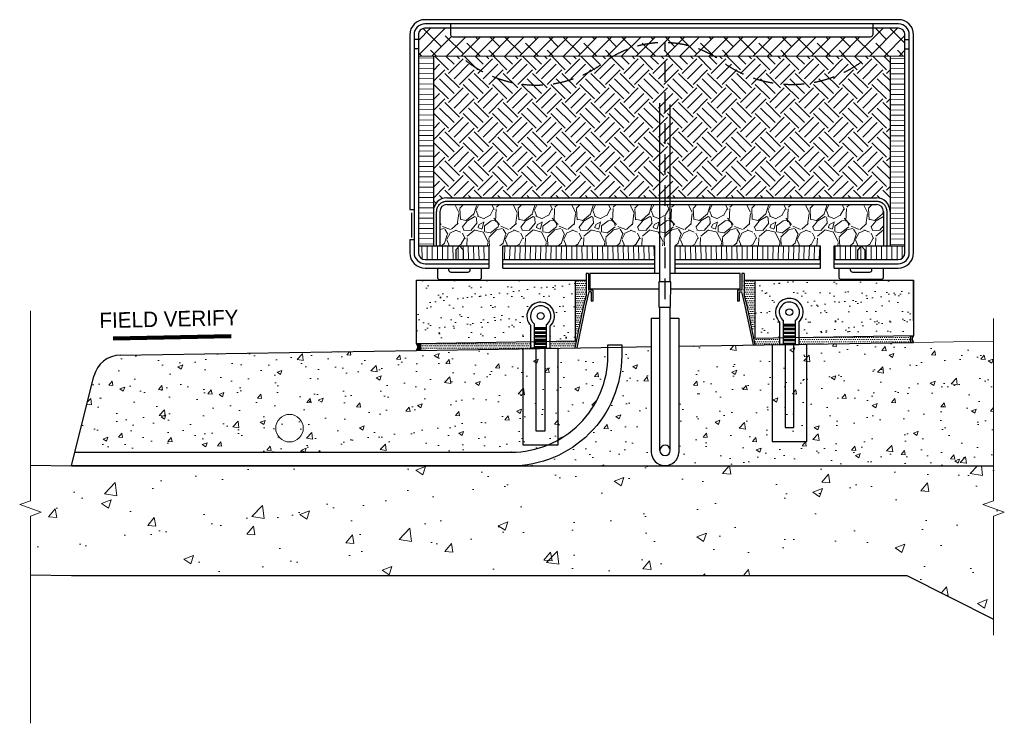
# Model space of a CAD drawing. Extents: x 13 to 236, y 5 to 145.
# Tile 7 of 7: x 164 to 236, y 5 to 56. Entities that reach past the tile are written whole.
import ezdxf

# ---------------------------------------------------------------- set-up
doc = ezdxf.new("R2010")
doc.units = 0
doc.header["$MEASUREMENT"] = 0
doc.linetypes.add('bhiddenpr', pattern=[2.25, 1.5, -0.75])
doc.linetypes.add('DGN Style 3', pattern=[7.995629, 5.711164, -2.284466])
doc.layers.get('0').update_dxf_attribs({"lineweight": 9})
doc.layers.add('BR_P_Gen_Utilities', color=7, linetype='Continuous', lineweight=13, true_color=0xa854e0)
for name, color, linetype, lineweight in [('BR_P_Slab_Object', 3, 'Continuous', 30), ('SC_Scratch1', 190, 'Continuous', 25), ('SC_Scratch6', 3, 'Continuous', 35), ('VG_P_Cells', 2, 'Continuous', 25)]:
    doc.layers.add(name, color=color, linetype=linetype, lineweight=lineweight)
doc.layers.add('SC_Scratch7', color=252, linetype='Continuous', lineweight=13, transparency=0.5)
doc.styles.add('Slanted-Normal LS 0.501', font='font30.shx', dxfattribs={"height": 1.68})
doc.styles.add('Styledgn031', font='font30.shx')
doc.dimstyles.new('Fract Slant', dxfattribs={"dimscale": 0.666667, "dimtxt": 1.68, "dimasz": 2.016, "dimexe": 0.84, "dimexo": 0.84, "dimgap": 0.84, "dimtad": 1, "dimjust": 1, "dimdec": 4, "dimzin": 3, "dimdsep": 46, "dimlunit": 5, "dimtxsty": 'Styledgn031', "dimblk": 'NONE', "dimcen": 0.09, "dimse1": 1, "dimse2": 1, "dimclrd": 256, "dimclre": 256, "dimaunit": 1, "dimadec": 4, "dimazin": 3, "dimtfac": 1, "dimtdec": 4, "dimtofl": 0, "dimtmove": 1, "dimatfit": 3, "dimldrblk": 'NONE', "dimfxl": 1, "dimtzin": 3, "dimlwd": 0, "dimlwe": 0, "dimarcsym": 0})
pattern_1 = [(0, (277.26555, 312.16198), (0.078125, 0.15625), [0, -0.15625])]
pattern_2 = [(0, (277.265555, 312.161976), (0.015625, 0.03125), [0, -0.03125])]
pattern_3 = [(37.5, (277.2656, 312.162), (-0.047245, 1.445118), [0, -1.14, 0, -1.275, 0, -1.21875]), (7.5, (277.2656, 312.162), (1.327333, 2.11661), [0, -0.615, 0, -1.0275, 0, -0.39375]), (327.5, (276.343, 312.162), (2.3356064, 0.0042443), [0, -0.375, 0, -1.35, 0, -1.7625]), (317.5, (276.343, 312.162), (2.254595, 0.658257), [0, -0.1875, 0, -0.885, 0, -1.0125])]
pattern_4 = [(179.336446, (-23066166.79724, -5448858.17185), (-0.0043290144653, -0.373779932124), [])]

# ---------------------------------------------------------------- blocks, each defined once
blk = doc.blocks.new('_None')

msp = doc.modelspace()

# ---------------------------------------------------------------- hatches: boundary and pattern name
at = {"layer": 'SC_Scratch6'}
h = msp.add_hatch(dxfattribs=at)
h.set_pattern_fill('AR-SAND', color=256, style=0)
h.paths.add_polyline_path([(219.295, 32.111), (219.295, 32.116), (219.295, 32.611), (217.384, 32.58), (217.487, 32.081)])
at = {"layer": 'SC_Scratch7', "ltscale": 0.083333}
h = msp.add_hatch(dxfattribs=at)
h.set_pattern_fill('ANSI38', color=256, style=0, pattern_type=2)
h.set_pattern_definition([(45, (2385.46044, 1360.48435), (-0.5286394, 0.5286394), []), (135, (2385.46044, 1360.48435), (-1.58591818, 0.5286394), [1.869023, -1.121414])])
h.paths.add_polyline_path([(228.357, 53.034), (228.357, 54.52, 0.431234), (227.889, 55.017), (226.026, 55.017), (226.026, 54.557, -0.414214), (225.87, 54.401), (195.599, 54.401), (195.443, 54.557), (195.443, 55.017), (193.581, 55.017, 0.414214), (193.112, 54.549), (193.112, 52.997)])
at = {"layer": 'SC_Scratch7', "ltscale": 25.400051}
h = msp.add_hatch(dxfattribs=at)
h.set_pattern_fill('ANSI31', color=256, pattern_type=2)
h.set_pattern_definition(pattern_4)
h.paths.add_polyline_path([(193.114, 39.263), (194.195, 39.263), (194.195, 39.263), (194.195, 52.999), (193.112, 53.017)])
at = {"layer": 'SC_Scratch7', "ltscale": 0.083333}
h = msp.add_hatch(dxfattribs=at)
h.set_pattern_fill('EARTH', color=256, style=0, pattern_type=2)
h.set_pattern_definition([(45, (2395.227, 1353.5251), (0, 2.1145576), [1.495218, -1.495218]), (45, (2394.8306, 1353.9216), (0, 2.1145576), [1.495218, -1.495218]), (45, (2394.4341, 1354.318), (0, 2.1145576), [1.495218, -1.495218]), (135, (2394.4341, 1354.5824), (-2.1145576, 0), [1.495218, -1.495218]), (135, (2394.8306, 1354.9789), (-2.1145576, 0), [1.495218, -1.495218]), (135, (2395.227, 1355.3753), (-2.1145576, 0), [1.495218, -1.495218])])
h.paths.add_polyline_path([(227.275, 41.755), (227.275, 52.999), (194.195, 52.999), (194.195, 41.755, -0.414214), (195.174, 42.734), (226.296, 42.734, -0.412461)])
at = {"layer": 'SC_Scratch7', "ltscale": 25.400051}
h = msp.add_hatch(dxfattribs=at)
h.set_pattern_fill('ANSI31', color=256, pattern_type=2)
h.set_pattern_definition(pattern_4)
h.paths.add_polyline_path([(228.356, 39.263), (227.275, 39.263), (227.275, 39.263), (227.275, 52.999), (228.358, 53.017)])
at = {"layer": 'SC_Scratch7', "ltscale": 0.083333}
h = msp.add_hatch(dxfattribs=at)
h.set_pattern_fill('GRAVEL', color=256, style=0, pattern_type=2)
h.set_pattern_definition([(273.012788, (2407.01122, 1350.1881), (2.114558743, -35.947482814), [0.402321, -39.829889]), (229.969741, (2407.03236, 1349.78634), (23.2601363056, 27.4892525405), [0.690396, -68.349192]), (177.510447, (2406.5883, 1349.2577), (44.405712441, -2.114557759), [0.486807, -48.193972]), (312.273689, (2406.29227, 1347.90439), (-40.176602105, 44.405718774), [0.628709, -62.241632]), (337.833654, (2406.71518, 1347.43918), (-35.947481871, 14.8019050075), [0.616496, -61.032933]), (42.273689, (2407.28611, 1347.20658), (-44.405718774, -40.176602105), [0.628709, -62.241632]), (82.69424, (2407.75131, 1347.6295), (-6.343674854, -48.6348338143), [0.831425, -82.311313]), (117.255328, (2407.85704, 1348.45417), (-31.71836857, 61.322179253), [0.784954, -77.710443]), (166.429566, (2407.49756, 1349.15198), (-44.4057184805, 10.572790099), [0.630839, -62.452494]), (220.236358, (2406.88434, 1349.3), (25.374694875, 21.145577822), [0.720193, -35.289437]), (267.397438, (2406.33455, 1348.83479), (-2.1145576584, -48.634831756), [0.931366, -92.205257]), (183.814075, (2408.40683, 1349.97665), (-27.48925309, -2.114557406), [0.317883, -31.470888]), (216.469234, (2408.08964, 1349.95551), (31.7183667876, 23.260134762), [0.604774, -59.873063]), (270, (2407.6033, 1349.596), (2.114562, -2.114562), [0.422908, -3.806204]), (248.198591, (2407.20153, 1349.70176), (6.343673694, 14.80190712), [0.227752, -22.546744]), (336.80141, (2407.11695, 1349.4903), (-8.45822989, 4.22911504), [0.322082, -15.78191]), (75.963757, (2407.413, 1349.36343), (2.11455986, 10.57279513), [0.523111, -16.913981]), (206.56505, (2407.5399, 1349.8709), (6.3436788, 2.11456047), [0.378266, -9.078332]), (61.38954, (2405.8905, 1348.26386), (14.80190356, 27.489248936), [0.529905, -52.460763]), (115.346176, (2406.14425, 1348.72907), (14.801908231, -31.718373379), [0.444558, -44.011476]), (338.198591, (2407.11695, 1350.29384), (-14.80190712, 6.343673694), [0.455491, -22.319004]), (28.61046, (2407.53985, 1350.12467), (-27.489248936, -14.80190356), [0.529905, -52.460763]), (24.443955, (2407.20153, 1346.95284), (-14.801904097, -6.343673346), [0.511006, -25.039297]), (339.775141, (2407.66673, 1347.1643), (-33.832927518, 12.687348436), [0.428171, -42.388375]), (111.801409, (2409.25265, 1348.20042), (-6.343673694, 14.80190712), [0.455491, -22.319004]), (62.354025, (2409.08348, 1348.62334), (-19.031021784, -35.947487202), [0.501293, -49.627564]), (114.443955, (2408.2165, 1347.1643), (6.343673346, -14.801904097), [0.255503, -25.2948]), (146.309932, (2409.1258, 1348.07356), (-10.57279259, 6.3436769), [0.152488, -15.095808]), (210.963757, (2408.9989, 1348.15814), (8.45823404, 4.2291178), [0.616496, -11.713397]), (231.009006, (2408.47027, 1347.84095), (19.031023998, 23.260139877), [0.571317, -56.560891]), (348.690068, (2407.6033, 1349.1731), (-6.34367196, 2.11455765), [0.431281, -10.350882]), (38.157227, (2408.02621, 1349.08854), (40.1766008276, 31.718369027), [0.75298, -74.5443]), (105.945396, (2408.61828, 1349.55374), (6.34367434, -23.260135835), [0.307883, -30.480552]), (135, (2408.5337, 1349.8498), (-4.2291166, 4e-16), [0.179426, -2.81101]), (165.256437, (2408.36453, 1347.8621), (23.260137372, -6.343673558), [0.415443, -41.12903]), (93.012788, (2407.96277, 1347.96783), (-2.114558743, 35.947482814), [0.804643, -39.427567]), (45, (2407.9205, 1348.7714), (4e-16, 4.2291166), [0.777514, -2.212923]), (10.304846, (2408.47027, 1349.32114), (35.947487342, 6.343673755), [0.472836, -46.81013]), (299.054604, (2408.93546, 1349.40573), (6.3436726, -10.57278764), [0.43542, -21.335294]), (252.645975, (2409.14693, 1349.0251), (-19.0310214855, -61.322179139), [0.708925, -70.18398]), (220.426079, (2408.93547, 1348.34844), (-29.603812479, -25.374695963), [0.750002, -74.249766])])
h.paths.add_polyline_path([(194.674, 41.755), (194.674, 39.263), (226.796, 39.263), (226.796, 41.755, 0.414214), (226.296, 42.255), (195.174, 42.255, 0.414214)])
h = msp.add_hatch(dxfattribs=at)
h.set_pattern_fill('ANSI31', color=256, pattern_type=2)
h.set_pattern_definition([(90, (-19658947.59128, -13238563.1204), (-0.373805, 5e-23), [])])
h.paths.add_polyline_path([(198.235, 38.267), (198.235, 39.263), (193.112, 39.263), (193.112, 38.767, 0.414214), (193.612, 38.267)])
h.paths.add_polyline_path([(223.235, 39.263), (223.235, 38.267), (227.857, 38.267, 0.414214), (228.357, 38.767), (228.357, 39.263)], flags=16)
h.paths.add_polyline_path([(210.226, 38.267), (210.226, 39.263), (199.235, 39.263), (199.235, 38.267)], flags=16)
h.paths.add_polyline_path([(211.721, 39.263), (211.721, 38.267), (212.649, 38.267), (222.235, 38.267), (222.235, 39.263)], flags=16)
at = {"layer": 'SC_Scratch7'}
h = msp.add_hatch(dxfattribs=at)
h.set_pattern_fill('AR-SAND', color=256, style=0, pattern_type=2)
h.set_pattern_definition(pattern_3)
h.paths.add_polyline_path([(201.258, 33.478, -2.447279), (202.657, 33.452), (202.657, 32.34), (204.472, 32.37), (204.472, 36.768), (202.981, 36.768), (199.981, 36.768), (192.981, 36.768), (192.981, 32.183), (201.258, 32.318)])
at = {"layer": 'SC_Scratch7', "ltscale": 304.80061}
h = msp.add_hatch(dxfattribs=at)
h.set_pattern_fill('DOTS', color=256, style=0, pattern_type=2)
h.set_pattern_definition(pattern_1)
h.paths.add_polyline_path([(204.665, 32.935), (205.081, 34.941), (205.26, 35.657), (205.26, 36.768), (204.472, 36.768), (204.472, 32.931)])
h = msp.add_hatch(dxfattribs=at)
h.set_pattern_fill('DOTS', color=256, style=0, pattern_type=2)
h.set_pattern_definition(pattern_1)
h.paths.add_polyline_path([(217.49, 33.143), (217.49, 36.768), (216.714, 36.768), (216.714, 35.657), (216.893, 34.941), (217.268, 33.14)])
at = {"layer": 'SC_Scratch7'}
h = msp.add_hatch(dxfattribs=at)
h.set_pattern_fill('AR-SAND', color=256, style=0, pattern_type=2)
h.set_pattern_definition(pattern_3)
h.paths.add_polyline_path([(219.295, 33.728, -2.447279), (220.694, 33.754), (220.694, 32.634), (228.981, 32.769), (228.981, 36.768), (221.981, 36.768), (218.981, 36.768), (217.49, 36.768), (217.49, 32.582), (219.295, 32.611)])
h = msp.add_hatch(dxfattribs=at)
h.set_pattern_fill('AR-CONC', color=256, style=0, pattern_type=2)
h.set_pattern_definition([(50, (277.2656, 312.162), (3.5863, -0.31376), [0.375, -4.125]), (355, (277.2656, 312.162), (-0.693757, 3.76096), [0.3, -3.3]), (100.4514, (277.5644, 312.136), (2.892545, 3.4472), [0.3187, -3.50571]), (46.1842, (277.2656, 313.162), (5.336207, -0.827596), [0.5625, -6.1875]), (96.6356, (277.71, 313.093), (4.67331, 4.87059), [0.47805, -5.25857]), (351.1842, (277.2656, 313.162), (4.67331, 4.87059), [0.45, -4.95]), (21, (277.7656, 312.912), (2.984535, -2.013094), [0.375, -4.125]), (326, (277.7656, 312.912), (1.216577, 3.62575), [0.3, -3.3]), (71.4514, (278.0143, 312.7442), (4.201112, 1.612656), [0.3187, -3.50571]), (37.5, (277.2656, 312.162), (0.0607993, 1.6644693), [0, -3.26, 0, -3.35, 0, -3.3125]), (7.5, (277.2656, 312.162), (1.315348, 1.972059), [0, -1.91, 0, -3.185, 0, -1.2625]), (327.5, (276.1506, 312.162), (2.669112, -0.1127744), [0, -1.25, 0, -3.9, 0, -5.175]), (317.5, (275.6506, 312.162), (2.91593, 0.500525), [0, -1.625, 0, -2.59, 0, -3.675])])
h.paths.add_polyline_path([(206.837, 31.314), (206.84, 31.909), (171.521, 31.343, 0.339685), (169.608, 29.825), (168.231, 24.314), (199.844, 24.314, 0.413866)])
h.paths.add_polyline_path([(207.836, 31.925), (207.836, 31.314, -0.413889), (199.845, 23.314), (234.778, 23.314), (234.778, 32.361), (228.981, 32.268), (220.694, 32.133), (220.694, 32.116), (220.428, 32.116), (219.643, 32.116), (219.562, 32.115), (211.984, 31.992), (211.983, 31.992), (211.982, 24.286, -0.969919), (209.982, 24.345), (209.982, 31.959)], flags=16)
h = msp.add_hatch(dxfattribs=at)
h.set_pattern_fill('DOTS', color=256, style=0, pattern_type=2)
h.set_pattern_definition(pattern_2)
h.paths.add_polyline_path([(192.981, 32.183, -0.383354), (192.981, 31.68), (193.261, 31.685), (193.261, 31.687), (193.261, 32.187)])
at = {"layer": 'SC_Scratch7', "ltscale": 304.80061}
h = msp.add_hatch(dxfattribs=at)
h.set_pattern_fill('DOTS', color=256, style=0, pattern_type=2)
h.set_pattern_definition(pattern_1)
h.paths.add_polyline_path([(201.525, 31.84), (201.258, 31.84), (201.258, 32.318), (193.261, 32.187), (193.261, 31.687), (201.646, 31.823), (201.646, 31.84)])
h = msp.add_hatch(dxfattribs=at)
h.set_pattern_fill('DOTS', color=256, style=0, pattern_type=2)
h.set_pattern_definition(pattern_1)
h.paths.add_polyline_path([(202.657, 31.84), (204.443, 31.869), (204.548, 32.371), (202.657, 32.34)])
h = msp.add_hatch(dxfattribs=at)
h.set_pattern_fill('DOTS', color=256, style=0, pattern_type=2)
h.set_pattern_definition(pattern_1)
h.paths.add_polyline_path([(219.295, 32.111), (219.295, 32.116), (219.295, 32.611), (217.384, 32.58), (217.487, 32.081)])
h = msp.add_hatch(dxfattribs=at)
h.set_pattern_fill('DOTS', color=256, style=0, pattern_type=2)
h.set_pattern_definition(pattern_1)
h.paths.add_polyline_path([(220.694, 32.133), (228.73, 32.264), (228.73, 32.765), (220.694, 32.634)])
at = {"layer": 'SC_Scratch7'}
h = msp.add_hatch(dxfattribs=at)
h.set_pattern_fill('DOTS', color=256, style=0, pattern_type=2)
h.set_pattern_definition(pattern_2)
h.paths.add_polyline_path([(228.981, 32.268, -0.411127), (228.981, 32.769), (228.73, 32.765), (228.73, 32.264)])
h = msp.add_hatch(dxfattribs=at)
h.set_pattern_fill('AR-CONC', color=256, style=0, pattern_type=2)
h.set_pattern_definition([(50, (429.428, 314.8396), (7.1726, -0.62752), [0.75, -8.25]), (355, (429.428, 314.8396), (-1.38751, 7.52192), [0.6, -6.6]), (100.4514, (430.026, 314.787), (5.78509, 6.8944), [0.6374, -7.01142]), (46.1842, (429.428, 316.8396), (10.67241, -1.6552), [1.125, -12.375]), (96.6356, (430.317, 316.702), (9.34662, 9.74119), [0.9561, -10.51714]), (351.1842, (429.428, 316.84), (9.34662, 9.7412), [0.9, -9.9]), (21, (430.428, 316.3396), (5.96907, -4.02619), [0.75, -8.25]), (326, (430.428, 316.3396), (2.43315, 7.2515), [0.6, -6.6]), (71.4514, (430.9255, 316.004), (8.40222, 3.22531), [0.6374, -7.01142]), (37.5, (429.428, 314.8396), (0.121599, 3.328939), [0, -6.52, 0, -6.7, 0, -6.625]), (7.5, (429.428, 314.8396), (2.630695, 3.944117), [0, -3.82, 0, -6.37, 0, -2.525]), (327.5, (427.198, 314.8396), (5.338224, -0.225549), [0, -2.5, 0, -7.8, 0, -10.35]), (317.5, (426.198, 314.8396), (5.83186, 1.00105), [0, -3.25, 0, -5.18, 0, -7.35])])
h.paths.add_polyline_path([(234.778, 19.675), (235.551, 19.957), (234.006, 20.519), (234.778, 20.8), (234.778, 23.314), (165.005, 23.361), (165.005, 15.423), (228.481, 15.376), (234.778, 12.227)])

# ---------------------------------------------------------------- linework, layer by layer
at = {"ltscale": 304.80061, "flags": 128}
for points in [[(165.005, 34.549), (165.005, 20.8), (164.232, 20.519), (165.778, 19.957), (165.005, 19.675), (165.005, 4.674)], [(234.778, 33.996), (234.778, 20.8), (234.006, 20.519), (235.551, 19.957), (234.778, 19.675), (234.778, 11.06)]]:
    msp.add_lwpolyline(points, dxfattribs=at)
at = {"layer": 'BR_P_Gen_Utilities'}
msp.add_circle((183.776, 26.052), 1, dxfattribs=at)
at = {"layer": 'BR_P_Slab_Object'}
for p, q in [((205.26, 37.268), (205.26, 35.657)), ((205.439, 37.268), (205.26, 37.268)), ((205.439, 37.268), (205.439, 36.06)), ((205.538, 37.268), (205.538, 36.143)), ((210.601, 37.268), (205.538, 37.268)), ((216.425, 37.268), (211.351, 37.268)), ((216.425, 36.143), (216.425, 37.268)), ((216.714, 37.268), (216.535, 37.268)), ((216.535, 37.268), (216.535, 36.06)), ((216.714, 37.268), (216.714, 35.657)), ((228.981, 33.831), (228.981, 36.768)), ((205.466, 35.926), (205.212, 34.912)), ((205.753, 36.06), (205.439, 36.06)), ((205.618, 35.926), (205.466, 35.926)), ((205.538, 36.143), (210.535, 36.143)), ((205.618, 35.926), (205.618, 35.255)), ((205.753, 36.06), (205.753, 35.255)), ((211.402, 36.143), (216.425, 36.143)), ((216.535, 36.06), (216.222, 36.06)), ((216.222, 36.06), (216.222, 35.255)), ((216.356, 35.926), (216.509, 35.926)), ((216.356, 35.926), (216.356, 35.255)), ((216.509, 35.926), (216.762, 34.912)), ((205.26, 35.657), (205.081, 34.941)), ((205.753, 35.255), (205.618, 35.255)), ((216.356, 35.255), (216.222, 35.255)), ((216.714, 35.657), (216.893, 34.941)), ((205.081, 34.941), (204.443, 31.869)), ((205.212, 34.912), (204.581, 31.871)), ((216.762, 34.912), (217.351, 32.079)), ((216.893, 34.941), (217.487, 32.081)), ((171.521, 31.343), (192.981, 31.68)), ((167.981, 23.314), (169.608, 29.825)), ((165.005, 23.361), (167.981, 23.314)), ((165.005, 15.423), (167.981, 15.376)), ((167.981, 15.376), (228.481, 15.376)), ((228.481, 15.376), (234.778, 12.227))]:
    msp.add_line(p, q, dxfattribs=at)
at = {"layer": 'BR_P_Slab_Object', "lineweight": 0}
msp.add_line((228.981, 32.268), (234.778, 32.361), dxfattribs=at)
at = {"layer": 'BR_P_Slab_Object', "ltscale": 304.80061, "flags": 128}
for points in [[(192.981, 32.183), (192.981, 36.768), (204.472, 36.768)], [(211.403, 36.643), (210.535, 36.644), (210.535, 34.818), (211.383, 34.818), (211.383, 34.818), (211.383, 34.818), (211.403, 36.643), (211.403, 36.643), (211.403, 36.643), (211.403, 36.643)], [(217.49, 36.768), (228.981, 36.768), (228.981, 32.769)]]:
    msp.add_lwpolyline(points, dxfattribs=at)
at = {"layer": 'BR_P_Slab_Object'}
msp.add_arc((171.553, 29.339), 2.004, 90.91665, 165.96416, dxfattribs=at)
at = {"layer": 'SC_Scratch1', "linetype": 'Continuous', "ltscale": 25.400051}
msp.add_line((193.112, 52.997), (228.357, 53.034), dxfattribs=at)
at = {"layer": 'SC_Scratch1', "ltscale": 25.400051}
for p, q in [((195.174, 42.734), (226.296, 42.734)), ((195.174, 42.255), (226.296, 42.255)), ((194.674, 41.755), (194.674, 39.263)), ((226.796, 41.755), (226.796, 39.263))]:
    msp.add_line(p, q, dxfattribs=at)
for centre, radius, start, end in [((195.174, 41.755), 0.978, 90, 180), ((195.174, 41.755), 0.5, 90, 180), ((226.296, 41.755), 0.978, 0, 90), ((226.296, 41.755), 0.5, 0, 90)]:
    msp.add_arc(centre, radius, start, end, dxfattribs=at)
at = {"layer": 'VG_P_Cells', "ltscale": 396.628063}
for p, q in [((227.889, 55.642), (193.581, 55.642)), ((227.889, 55.33), (193.581, 55.33)), ((195.443, 55.33), (195.443, 54.557)), ((226.026, 55.33), (226.026, 54.557)), ((192.488, 54.549), (192.488, 41.881)), ((192.8, 54.549), (192.8, 38.767)), ((195.599, 54.401), (225.87, 54.401)), ((228.669, 38.767), (228.669, 54.549)), ((228.982, 38.767), (228.982, 54.549)), ((193.112, 54.201), (192.8, 54.201)), ((193.112, 53.522), (192.8, 53.522)), ((228.357, 54.201), (228.669, 54.201)), ((228.357, 53.522), (228.669, 53.522)), ((192.488, 41.881), (192.8, 41.881)), ((192.605, 41.663), (192.605, 39.861)), ((192.488, 39.712), (192.8, 39.712)), ((192.488, 39.712), (192.488, 38.767)), ((193.612, 37.954), (198.235, 37.954)), ((199.235, 37.954), (210.226, 37.954)), ((211.721, 37.954), (222.235, 37.954)), ((223.235, 37.954), (227.857, 37.954)), ((193.612, 37.642), (198.235, 37.642)), ((195.307, 37.51), (195.307, 37.642)), ((195.464, 37.354), (196.713, 37.354)), ((196.869, 37.51), (196.869, 37.642)), ((199.235, 37.642), (210.226, 37.642)), ((211.721, 37.642), (222.235, 37.642)), ((223.235, 37.642), (227.857, 37.642)), ((224.404, 37.51), (224.404, 37.642)), ((224.56, 37.354), (225.81, 37.354)), ((225.966, 37.51), (225.966, 37.642))]:
    msp.add_line(p, q, dxfattribs=at)
at = {"layer": 'VG_P_Cells'}
for p, q in [((193.112, 54.549), (193.112, 38.767)), ((228.357, 38.767), (228.357, 54.52)), ((210.601, 36.644), (210.601, 49.607)), ((211.351, 36.643), (211.351, 49.493)), ((193.612, 38.267), (198.235, 38.267)), ((223.235, 38.267), (227.857, 38.267)), ((204.472, 36.768), (205.26, 36.768)), ((204.472, 36.768), (204.472, 32.37)), ((216.714, 36.768), (217.502, 36.768)), ((217.49, 36.768), (217.49, 32.582)), ((210.601, 24.443), (210.601, 34.818)), ((211.351, 24.438), (211.351, 34.818)), ((209.982, 34.023), (210.608, 34.023)), ((209.982, 34.023), (209.982, 24.346)), ((211.358, 34.023), (211.984, 34.023)), ((211.984, 34.023), (211.984, 24.286)), ((192.981, 32.183), (204.548, 32.371)), ((193.261, 32.187), (193.261, 31.687)), ((211.984, 31.992), (228.981, 32.268)), ((217.384, 32.58), (228.981, 32.769)), ((228.73, 32.765), (228.73, 32.264)), ((192.981, 31.682), (207.836, 31.924)), ((207.836, 31.924), (209.982, 31.959)), ((167.981, 23.314), (234.778, 23.314))]:
    msp.add_line(p, q, dxfattribs=at)
at = {"layer": 'VG_P_Cells', "linetype": 'bhiddenpr', "lineweight": 30, "ltscale": 1.000002}
msp.add_line((210.992, 35.397), (210.992, 54.002), dxfattribs=at)
at = {"layer": 'VG_P_Cells', "ltscale": 25.400051}
for p, q in [((194.195, 52.999), (194.195, 39.263)), ((227.275, 52.999), (227.275, 39.263)), ((193.112, 39.263), (198.235, 39.263)), ((198.235, 37.642), (198.235, 39.263)), ((199.235, 37.642), (199.235, 39.263)), ((199.235, 39.263), (210.226, 39.263)), ((210.226, 37.268), (210.226, 39.263)), ((211.721, 39.263), (222.235, 39.263)), ((211.721, 37.268), (211.721, 39.263)), ((222.235, 37.642), (222.235, 39.263)), ((223.235, 37.642), (223.235, 39.263)), ((223.235, 39.263), (228.357, 39.263))]:
    msp.add_line(p, q, dxfattribs=at)
at = {"layer": 'VG_P_Cells', "ltscale": 304.80061, "flags": 128}
for points in [[(228.357, 54.201), (228.357, 54.549, 0.414214), (227.889, 55.017), (193.581, 55.017, 0.414214), (193.112, 54.549), (193.112, 54.201)], [(196.088, 39.265), (195.834, 38.967, 0.178313), (195.815, 38.916), (195.815, 38.267)], [(196.088, 39.265), (196.343, 38.967, -0.178313), (196.361, 38.916), (196.361, 38.267)], [(225.185, 39.265), (224.93, 38.967, 0.178313), (224.912, 38.916), (224.912, 38.267)], [(225.185, 39.265), (225.44, 38.967, -0.178313), (225.458, 38.916), (225.458, 38.267)], [(194.487, 37.642), (194.487, 36.97, 0.414214), (194.643, 36.814), (197.533, 36.814, 0.414214), (197.689, 36.97), (197.689, 37.642)], [(226.786, 37.642), (226.786, 36.97, -0.414214), (226.63, 36.814), (223.74, 36.814, -0.414214), (223.584, 36.97), (223.584, 37.642)]]:
    msp.add_lwpolyline(points, format="xyb", dxfattribs=at)
at = {"layer": 'VG_P_Cells', "linetype": 'bhiddenpr', "lineweight": 30, "ltscale": 1.000002, "flags": 128}
msp.add_lwpolyline([(196.538, 52.685), (196.568, 52.661), (196.598, 52.637), (196.629, 52.614), (196.66, 52.59), (196.69, 52.566), (196.721, 52.543), (196.753, 52.52), (196.784, 52.497), (196.816, 52.474), (196.847, 52.451), (196.879, 52.428), (196.911, 52.405), (196.943, 52.383), (196.976, 52.36), (197.008, 52.338), (197.041, 52.316), (197.073, 52.294), (197.106, 52.272), (197.139, 52.25), (197.173, 52.228), (197.206, 52.207), (197.239, 52.185), (197.273, 52.164), (197.307, 52.143), (197.341, 52.122), (197.375, 52.101), (197.409, 52.08), (197.444, 52.06), (197.478, 52.039), (197.513, 52.019), (197.548, 51.999), (197.583, 51.979), (197.618, 51.959), (197.653, 51.939), (197.688, 51.92), (197.724, 51.901), (197.76, 51.881), (197.795, 51.862), (197.831, 51.843), (197.867, 51.824), (197.904, 51.806), (197.94, 51.787), (197.976, 51.769), (198.013, 51.751), (198.05, 51.733), (198.087, 51.715), (198.124, 51.697), (198.161, 51.68), (198.198, 51.663), (198.235, 51.646), (198.273, 51.629), (198.31, 51.612), (198.348, 51.595), (198.386, 51.579), (198.424, 51.562), (198.462, 51.546), (198.5, 51.53), (198.539, 51.515), (198.577, 51.499), (198.616, 51.484), (198.654, 51.468), (198.693, 51.453), (198.732, 51.439), (198.771, 51.424), (198.81, 51.409), (198.849, 51.395), (198.889, 51.381), (198.928, 51.367), (198.967, 51.353), (199.007, 51.34), (199.047, 51.327), (199.087, 51.313), (199.127, 51.3), (199.167, 51.288), (199.207, 51.275), (199.247, 51.263), (199.287, 51.251), (199.327, 51.239), (199.368, 51.227), (199.408, 51.215), (199.449, 51.204), (199.49, 51.193), (199.531, 51.182), (199.572, 51.171), (199.612, 51.161), (199.654, 51.15), (199.695, 51.14), (199.736, 51.13), (199.777, 51.12), (199.818, 51.111), (199.86, 51.102), (199.901, 51.092), (199.943, 51.084), (199.984, 51.075), (200.026, 51.066), (200.068, 51.058), (200.11, 51.05), (200.151, 51.042), (200.193, 51.035), (200.235, 51.027), (200.277, 51.02), (200.319, 51.013), (200.362, 51.006), (200.404, 51), (200.446, 50.994), (200.488, 50.988), (200.53, 50.982), (200.573, 50.976), (200.615, 50.971), (200.658, 50.965), (200.7, 50.96), (200.743, 50.956), (200.785, 50.951), (200.828, 50.947), (200.87, 50.943), (200.913, 50.939), (200.955, 50.935), (200.998, 50.932), (201.041, 50.928), (201.084, 50.925), (201.126, 50.923), (201.169, 50.92), (201.212, 50.918), (201.255, 50.916), (201.297, 50.914), (201.34, 50.912), (201.383, 50.911), (201.426, 50.909), (201.469, 50.908), (201.512, 50.908), (201.554, 50.907), (201.597, 50.907), (201.64, 50.907), (201.683, 50.907), (201.726, 50.907), (201.769, 50.908), (201.811, 50.908), (201.854, 50.909), (201.897, 50.911), (201.94, 50.912), (201.982, 50.914), (202.025, 50.916), (202.068, 50.918), (202.111, 50.92), (202.153, 50.923), (202.196, 50.926), (202.239, 50.929), (202.281, 50.932), (202.324, 50.935), (202.366, 50.939), (202.409, 50.943), (202.451, 50.947), (202.494, 50.951), (202.536, 50.956), (202.579, 50.961), (202.621, 50.966), (202.663, 50.971), (202.705, 50.976), (202.748, 50.982), (202.79, 50.988), (202.832, 50.994), (202.874, 51), (202.916, 51.007), (202.958, 51.014), (203, 51.021), (203.042, 51.028), (203.083, 51.035), (203.125, 51.043), (203.167, 51.05), (203.208, 51.058), (203.25, 51.067), (203.291, 51.075), (203.333, 51.084), (203.374, 51.092), (203.415, 51.102), (203.456, 51.111), (203.497, 51.12), (203.538, 51.13), (203.579, 51.14), (203.62, 51.15), (203.661, 51.16), (203.702, 51.171), (203.742, 51.181), (203.783, 51.192), (203.823, 51.203), (203.864, 51.214), (203.904, 51.226), (203.944, 51.238), (203.984, 51.249), (204.024, 51.261), (204.064, 51.274), (204.104, 51.286), (204.144, 51.299), (204.183, 51.312), (204.223, 51.325), (204.262, 51.338), (204.301, 51.351), (204.341, 51.365), (204.341, 51.365), (204.38, 51.379), (204.419, 51.392), (204.457, 51.407), (204.496, 51.421), (204.535, 51.435), (204.573, 51.45), (204.612, 51.465), (204.65, 51.48), (204.688, 51.495), (204.726, 51.51), (204.764, 51.526), (204.802, 51.542), (204.84, 51.558), (204.878, 51.574), (204.915, 51.59), (204.952, 51.606), (204.99, 51.623), (205.027, 51.64), (205.064, 51.657), (205.101, 51.674), (205.137, 51.691), (205.174, 51.708), (205.211, 51.726), (205.247, 51.743), (205.283, 51.761), (205.319, 51.779), (205.355, 51.797), (205.391, 51.816), (205.427, 51.834), (205.462, 51.853), (205.498, 51.872), (205.533, 51.891), (205.568, 51.91), (205.603, 51.929), (205.638, 51.948), (205.673, 51.968), (205.707, 51.987), (205.742, 52.007), (205.776, 52.027), (205.81, 52.047), (205.844, 52.067), (205.878, 52.088), (205.912, 52.108), (205.945, 52.129), (205.979, 52.15), (206.012, 52.17), (206.045, 52.191), (206.078, 52.212), (206.111, 52.234), (206.143, 52.255), (206.176, 52.277), (206.208, 52.298), (206.24, 52.32), (206.273, 52.342), (206.304, 52.364), (206.336, 52.386), (206.368, 52.408), (206.399, 52.43), (206.427, 52.452), (206.454, 52.474), (206.482, 52.496), (206.51, 52.518), (206.538, 52.539), (206.567, 52.56), (206.595, 52.582), (206.624, 52.603), (206.652, 52.624), (206.681, 52.645), (206.71, 52.666), (206.74, 52.687), (206.769, 52.707), (206.798, 52.728), (206.828, 52.748), (206.858, 52.769), (206.888, 52.789), (206.918, 52.809), (206.948, 52.829), (206.978, 52.849), (207.009, 52.869), (207.04, 52.888), (207.07, 52.908), (207.101, 52.927), (207.133, 52.946), (207.164, 52.965), (207.195, 52.984), (207.227, 53.003), (207.258, 53.022), (207.29, 53.04), (207.322, 53.058), (207.354, 53.077), (207.386, 53.095), (207.419, 53.113), (207.451, 53.131), (207.484, 53.148), (207.517, 53.166), (207.55, 53.183), (207.583, 53.2), (207.616, 53.217), (207.649, 53.234), (207.683, 53.251), (207.716, 53.268), (207.75, 53.284), (207.784, 53.301), (207.818, 53.317), (207.852, 53.333), (207.886, 53.349), (207.92, 53.364), (207.955, 53.38), (207.989, 53.395), (208.024, 53.41), (208.059, 53.425), (208.094, 53.44), (208.129, 53.455), (208.164, 53.469), (208.199, 53.484), (208.234, 53.498), (208.27, 53.512), (208.305, 53.526), (208.341, 53.539), (208.377, 53.553), (208.413, 53.566), (208.449, 53.579), (208.485, 53.592), (208.521, 53.605), (208.558, 53.617), (208.594, 53.63), (208.631, 53.642), (208.667, 53.654), (208.704, 53.666), (208.741, 53.677), (208.778, 53.689), (208.815, 53.7), (208.852, 53.711), (208.889, 53.722), (208.926, 53.732), (208.963, 53.743), (209.001, 53.753), (209.038, 53.763), (209.076, 53.773), (209.114, 53.783), (209.151, 53.792), (209.189, 53.802), (209.227, 53.811), (209.265, 53.819), (209.303, 53.828), (209.341, 53.837), (209.379, 53.845), (209.418, 53.853), (209.456, 53.861), (209.494, 53.869), (209.533, 53.876), (209.571, 53.883), (209.61, 53.89), (209.649, 53.897), (209.687, 53.904), (209.726, 53.91), (209.765, 53.916), (209.804, 53.922), (209.843, 53.928), (209.881, 53.934), (209.92, 53.939), (209.959, 53.944), (209.999, 53.949), (210.038, 53.954), (210.077, 53.958), (210.116, 53.963), (210.155, 53.967), (210.194, 53.971), (210.234, 53.974), (210.273, 53.978), (210.312, 53.981), (210.352, 53.984), (210.391, 53.987), (210.43, 53.989), (210.47, 53.992), (210.509, 53.994), (210.549, 53.996), (210.588, 53.997), (210.628, 53.999), (210.667, 54), (210.707, 54.001), (210.746, 54.002), (210.786, 54.003), (210.825, 54.003), (210.865, 54.003), (210.904, 54.003), (210.944, 54.003), (210.984, 54.002), (211.023, 54.002), (211.063, 54.001), (211.102, 54), (211.142, 53.998), (211.181, 53.997), (211.221, 53.995), (211.26, 53.993), (211.3, 53.991), (211.339, 53.988), (211.378, 53.986), (211.378, 53.986), (211.418, 53.983), (211.457, 53.98), (211.496, 53.976), (211.536, 53.973), (211.575, 53.969), (211.614, 53.965), (211.654, 53.961), (211.693, 53.957), (211.732, 53.952), (211.771, 53.947), (211.81, 53.942), (211.849, 53.937), (211.888, 53.932), (211.927, 53.926), (211.966, 53.92), (212.005, 53.914), (212.043, 53.908), (212.082, 53.901), (212.121, 53.894), (212.16, 53.887), (212.198, 53.88), (212.237, 53.873), (212.275, 53.865), (212.313, 53.858), (212.352, 53.85), (212.39, 53.842), (212.428, 53.833), (212.466, 53.825), (212.504, 53.816), (212.542, 53.807), (212.58, 53.798), (212.618, 53.788), (212.656, 53.779), (212.694, 53.769), (212.731, 53.759), (212.769, 53.749), (212.806, 53.738), (212.843, 53.728), (212.881, 53.717), (212.918, 53.706), (212.955, 53.695), (212.992, 53.684), (213.029, 53.672), (213.066, 53.661), (213.102, 53.649), (213.139, 53.637), (213.176, 53.624), (213.212, 53.612), (213.248, 53.599), (213.285, 53.586), (213.321, 53.573), (213.357, 53.56), (213.393, 53.547), (213.428, 53.533), (213.464, 53.519), (213.5, 53.506), (213.535, 53.492), (213.571, 53.477), (213.606, 53.463), (213.641, 53.448), (213.676, 53.433), (213.711, 53.419), (213.746, 53.403), (213.78, 53.388), (213.815, 53.373), (213.849, 53.357), (213.884, 53.341), (213.918, 53.325), (213.952, 53.309), (213.986, 53.293), (214.02, 53.277), (214.053, 53.26), (214.087, 53.243), (214.12, 53.226), (214.154, 53.209), (214.187, 53.192), (214.22, 53.175), (214.253, 53.157), (214.286, 53.14), (214.318, 53.122), (214.351, 53.104), (214.383, 53.086), (214.415, 53.068), (214.448, 53.049), (214.479, 53.031), (214.511, 53.012), (214.543, 52.994), (214.574, 52.975), (214.606, 52.956), (214.637, 52.936), (214.668, 52.917), (214.699, 52.898), (214.73, 52.878), (214.761, 52.858), (214.791, 52.839), (214.822, 52.819), (214.852, 52.799), (214.882, 52.778), (214.912, 52.758), (214.942, 52.738), (214.971, 52.717), (215.001, 52.696), (215.03, 52.676), (215.059, 52.655), (215.088, 52.634), (215.117, 52.613), (215.146, 52.591), (215.174, 52.57), (215.203, 52.549), (215.231, 52.527), (215.259, 52.506), (215.287, 52.484), (215.315, 52.462), (215.343, 52.44), (215.37, 52.418), (215.397, 52.396), (215.43, 52.374), (215.463, 52.352), (215.496, 52.331), (215.53, 52.309), (215.563, 52.288), (215.597, 52.267), (215.63, 52.246), (215.664, 52.225), (215.698, 52.204), (215.732, 52.184), (215.766, 52.163), (215.801, 52.143), (215.835, 52.123), (215.87, 52.102), (215.905, 52.082), (215.94, 52.063), (215.975, 52.043), (216.01, 52.023), (216.046, 52.004), (216.081, 51.985), (216.117, 51.966), (216.153, 51.947), (216.189, 51.928), (216.225, 51.909), (216.261, 51.89), (216.297, 51.872), (216.334, 51.854), (216.37, 51.836), (216.407, 51.818), (216.444, 51.8), (216.481, 51.782), (216.518, 51.765), (216.555, 51.747), (216.592, 51.73), (216.63, 51.713), (216.667, 51.696), (216.705, 51.68), (216.743, 51.663), (216.781, 51.647), (216.819, 51.631), (216.857, 51.615), (216.896, 51.599), (216.934, 51.583), (216.973, 51.568), (217.011, 51.552), (217.05, 51.537), (217.089, 51.522), (217.128, 51.507), (217.167, 51.492), (217.206, 51.478), (217.246, 51.464), (217.285, 51.45), (217.325, 51.436), (217.364, 51.422), (217.404, 51.408), (217.444, 51.395), (217.484, 51.382), (217.524, 51.369), (217.564, 51.356), (217.604, 51.343), (217.645, 51.331), (217.685, 51.318), (217.726, 51.306), (217.766, 51.294), (217.807, 51.283), (217.848, 51.271), (217.889, 51.26), (217.93, 51.249), (217.971, 51.238), (218.012, 51.227), (218.053, 51.216), (218.094, 51.206), (218.136, 51.196), (218.177, 51.186), (218.219, 51.176), (218.26, 51.167), (218.302, 51.157), (218.344, 51.148), (218.386, 51.139), (218.428, 51.13), (218.47, 51.122), (218.512, 51.114), (218.512, 51.114), (218.554, 51.105), (218.596, 51.097), (218.638, 51.09), (218.681, 51.082), (218.723, 51.075), (218.765, 51.068), (218.808, 51.061), (218.85, 51.054), (218.893, 51.048), (218.936, 51.042), (218.978, 51.035), (219.021, 51.03), (219.064, 51.024), (219.107, 51.019), (219.15, 51.013), (219.192, 51.008), (219.235, 51.004), (219.278, 50.999), (219.321, 50.995), (219.364, 50.991), (219.408, 50.987), (219.451, 50.983), (219.494, 50.98), (219.537, 50.976), (219.58, 50.973), (219.624, 50.97), (219.667, 50.968), (219.71, 50.965), (219.753, 50.963), (219.797, 50.961), (219.84, 50.96), (219.884, 50.958), (219.927, 50.957), (219.97, 50.956), (220.014, 50.955), (220.057, 50.954), (220.101, 50.954), (220.144, 50.953), (220.188, 50.953), (220.231, 50.954), (220.274, 50.954), (220.318, 50.955), (220.361, 50.956), (220.405, 50.957), (220.448, 50.958), (220.492, 50.96), (220.535, 50.962), (220.578, 50.964), (220.622, 50.966), (220.665, 50.968), (220.709, 50.971), (220.752, 50.974), (220.795, 50.977), (220.839, 50.98), (220.882, 50.984), (220.925, 50.987), (220.968, 50.991), (221.012, 50.996), (221.055, 51), (221.098, 51.005), (221.141, 51.009), (221.184, 51.014), (221.227, 51.02), (221.27, 51.025), (221.313, 51.031), (221.356, 51.037), (221.399, 51.043), (221.442, 51.049), (221.485, 51.056), (221.528, 51.063), (221.57, 51.07), (221.613, 51.077), (221.656, 51.084), (221.698, 51.092), (221.741, 51.1), (221.783, 51.108), (221.826, 51.116), (221.868, 51.124), (221.91, 51.133), (221.953, 51.142), (221.995, 51.151), (222.037, 51.16), (222.079, 51.17), (222.121, 51.18), (222.163, 51.19), (222.205, 51.2), (222.246, 51.21), (222.288, 51.221), (222.33, 51.231), (222.371, 51.242), (222.413, 51.253), (222.454, 51.265), (222.495, 51.276), (222.536, 51.288), (222.578, 51.3), (222.619, 51.312), (222.66, 51.324), (222.7, 51.337), (222.741, 51.35), (222.782, 51.362), (222.822, 51.376), (222.863, 51.389), (222.903, 51.402), (222.944, 51.416), (222.984, 51.43), (223.024, 51.444), (223.064, 51.458), (223.104, 51.473), (223.144, 51.487), (223.183, 51.502), (223.223, 51.517), (223.262, 51.532), (223.302, 51.548), (223.341, 51.563), (223.38, 51.579), (223.419, 51.595), (223.458, 51.611), (223.497, 51.627), (223.536, 51.643), (223.574, 51.66), (223.613, 51.677), (223.651, 51.694), (223.689, 51.711), (223.728, 51.728), (223.766, 51.745), (223.803, 51.763), (223.841, 51.781), (223.879, 51.799), (223.916, 51.817), (223.954, 51.835), (223.991, 51.854), (224.028, 51.872), (224.065, 51.891), (224.102, 51.91), (224.139, 51.929), (224.175, 51.948), (224.212, 51.967), (224.248, 51.987), (224.284, 52.007), (224.32, 52.027), (224.356, 52.046), (224.392, 52.067), (224.428, 52.087), (224.463, 52.107), (224.499, 52.128), (224.534, 52.149), (224.569, 52.169), (224.604, 52.19), (224.639, 52.212), (224.673, 52.233), (224.708, 52.254), (224.742, 52.276), (224.777, 52.297), (224.811, 52.319), (224.845, 52.341), (224.878, 52.363), (224.912, 52.386), (224.946, 52.408), (224.979, 52.43), (225.012, 52.453), (225.045, 52.476), (225.078, 52.498), (225.111, 52.521), (225.143, 52.544), (225.176, 52.568), (225.208, 52.591), (225.24, 52.614), (225.272, 52.638), (225.304, 52.662), (225.336, 52.685), (225.367, 52.709), (225.399, 52.733), (225.43, 52.757), (225.461, 52.782)], dxfattribs=at)
at = {"layer": 'VG_P_Cells', "linetype": 'DGN Style 3', "lineweight": 30, "ltscale": 645.16, "flags": 128}
msp.add_lwpolyline([(194.434, 39.263), (194.434, 41.745, -0.414214), (195.184, 42.495), (226.286, 42.495, -0.414214), (227.036, 41.745), (227.036, 39.263)], format="xyb", dxfattribs=at)
at = {"layer": 'VG_P_Cells', "ltscale": 304.80061, "flags": 128}
for points in [[(199.235, 38.267), (210.226, 38.267)], [(211.721, 38.267), (222.235, 38.267)]]:
    msp.add_lwpolyline(points, dxfattribs=at)
at = {"layer": 'VG_P_Cells', "linetype": 'Continuous', "ltscale": 304.80061, "flags": 128}
for points in [[(201.525, 31.84), (201.525, 33.591)], [(202.391, 31.84), (202.391, 33.572)], [(219.562, 32.116), (219.295, 32.116), (219.295, 33.728)], [(219.562, 32.116), (219.562, 33.848)], [(219.562, 33.595), (220.428, 33.595)], [(219.562, 33.555), (220.428, 33.555)], [(220.428, 32.116), (220.428, 33.867)], [(220.428, 32.116), (220.694, 32.116), (220.694, 33.754)], [(201.525, 31.84), (201.258, 31.84), (201.258, 33.478)], [(202.391, 33.318), (201.525, 33.318)], [(202.391, 33.279), (201.525, 33.279)], [(202.391, 33.199), (201.525, 33.199)], [(202.391, 33.012), (201.525, 33.012)], [(202.391, 32.919), (201.525, 32.919)], [(202.391, 31.84), (202.657, 31.84), (202.657, 33.452)], [(219.562, 33.475), (220.428, 33.475)], [(219.562, 33.289), (220.428, 33.289)], [(219.562, 33.195), (220.428, 33.195)], [(219.562, 33.009), (220.428, 33.009)], [(219.562, 32.929), (220.428, 32.929)], [(202.391, 32.732), (201.525, 32.732)], [(202.391, 32.652), (201.525, 32.652)], [(202.391, 32.466), (201.525, 32.466)], [(202.391, 32.386), (201.525, 32.386)], [(202.391, 32.199), (201.525, 32.199)], [(202.391, 32.12), (201.525, 32.12)], [(218.745, 32.089), (218.745, 25.089), (221.244, 25.089), (221.244, 32.133)], [(219.562, 32.742), (220.428, 32.742)], [(219.562, 32.663), (220.428, 32.663)], [(219.562, 32.476), (220.428, 32.476)], [(219.562, 32.396), (220.428, 32.396)], [(219.562, 32.21), (220.428, 32.21)], [(219.562, 32.116), (220.428, 32.116)], [(219.683, 32.105), (219.683, 26.105), (220.307, 26.105), (220.307, 32.116)], [(203.207, 31.813), (203.207, 24.813), (200.708, 24.813), (200.708, 31.856)], [(202.391, 31.933), (201.525, 31.933)], [(202.391, 31.84), (201.525, 31.84)], [(202.27, 31.829), (202.27, 25.829), (201.646, 25.829), (201.646, 31.84)]]:
    msp.add_lwpolyline(points, dxfattribs=at)
at = {"layer": 'VG_P_Cells', "linetype": 'DGN Style 3', "ltscale": 304.80061, "flags": 128}
msp.add_lwpolyline([(168.231, 24.314), (199.845, 24.314), (199.836, 24.314, 0.414214), (206.837, 31.314), (206.842, 32.09), (207.836, 32.09), (207.836, 31.314, -0.414214), (199.836, 23.314), (199.845, 23.314), (167.981, 23.314)], format="xyb", dxfattribs=at)
at = {"layer": 'VG_P_Cells', "linetype": 'Continuous'}
for centre in [(201.971, 34.178), (219.981, 34.454)]:
    msp.add_circle(centre, 0.246, dxfattribs=at)
at = {"layer": 'VG_P_Cells', "ltscale": 396.628063}
for centre, radius, start, end in [((193.581, 54.549), 1.093, 90, 180), ((227.889, 54.549), 1.093, 0, 90), ((193.581, 54.549), 0.781, 90, 180), ((227.889, 54.549), 0.781, 0, 90), ((195.599, 54.557), 0.156, 180, 270), ((225.87, 54.557), 0.156, 270, 0), ((195.464, 37.51), 0.156, 180, 270), ((196.713, 37.51), 0.156, 270, 0), ((224.56, 37.51), 0.156, 180, 270), ((225.81, 37.51), 0.156, 270, 0)]:
    msp.add_arc(centre, radius, start, end, dxfattribs=at)
at = {"layer": 'VG_P_Cells'}
for centre, radius, start, end in [((193.612, 38.767), 1.125, 180, 270), ((193.612, 38.767), 0.812, 180, 270), ((193.612, 38.767), 0.5, 180, 270), ((227.857, 38.767), 0.5, 270, 0), ((227.857, 38.767), 0.812, 270, 0), ((227.857, 38.767), 1.125, 270, 0), ((192.702, 31.932), 0.376, 318.05092, 41.94908), ((229.234, 32.519), 0.356, 135.30219, 224.69781), ((210.983, 24.346), 1.001, 180.06193, 356.56256), ((210.976, 24.441), 0.375, 0, 359.99999)]:
    msp.add_arc(centre, radius, start, end, dxfattribs=at)
at = {"layer": 'VG_P_Cells', "linetype": 'Continuous'}
for centre, radius, start, end in [((201.971, 34.178), 0.999, 313.37898, 224.47593), ((219.981, 34.454), 0.999, 315.52407, 226.62102), ((219.981, 34.454), 0.737, 307.25667, 235.3072), ((201.971, 34.178), 0.737, 304.6928, 232.74333)]:
    msp.add_arc(centre, radius, start, end, dxfattribs=at)

# ---------------------------------------------------------------- texts
at = {"layer": 'SC_Scratch1', "insert": (169.992, 34.417), "char_height": 1.12, "attachment_point": 1, "rotation": 1.2419, "line_spacing_factor": 0.72, "style": 'Slanted-Normal LS 0.501'}
msp.add_mtext('\\T1.000;FIELD VERIFY', dxfattribs=at)

# ---------------------------------------------------------------- leaders
at = {"layer": 'SC_Scratch1'}
msp.add_leader([(171.001, 32.543), (179.557, 32.719)], dimstyle='Fract Slant', override={"dimscale": 1, "dimtxt": 1.12, "dimasz": 1.12, "dimgap": 0.56, "dimtad": 0, "dimclrd": 0, "dimlwd": 65534}, dxfattribs=at)

doc.saveas('drawing.dxf')
